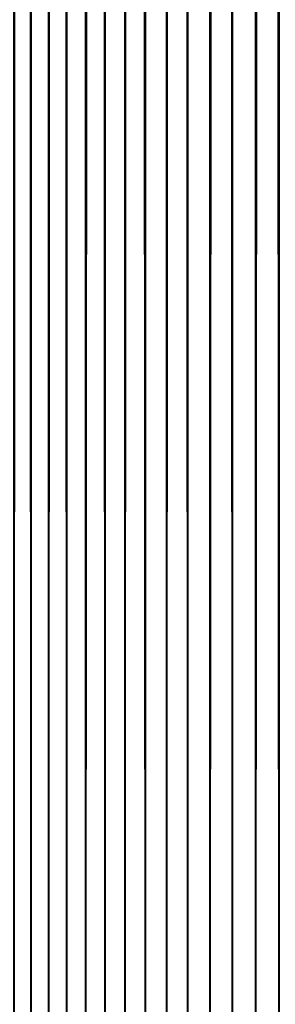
# Model space of a CAD drawing. Header units: inches. Extents: x 9 to 371, y 3 to 541.
# Tile 13 of 174: x 326.84 to 327.87, y 6.84 to 10.78. Entities that reach past the tile are written whole.
import ezdxf

# ---------------------------------------------------------------- set-up
doc = ezdxf.new("R2010")
doc.units = ezdxf.units.IN
doc.header["$MEASUREMENT"] = 0
doc.layers.add('DLX_TERR_OBJ', color=150, linetype='Continuous', true_color=0x007fff)

# ---------------------------------------------------------------- blocks, each defined once
blk = doc.blocks.new('26_0_12')
mesh = blk.add_polyface()
corners = [(320.2037353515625, 453, 140.3911590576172), (320.1903076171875, 453, 140.3197784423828), (320.1538696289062, 0, 140.1049346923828), (320.1538696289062, 0, 140.1049346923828), (320.1903076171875, 453, 140.3197784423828), (320.1538696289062, 453, 140.1049346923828), (320.1538696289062, 453, 140.1049346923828), (320.1430358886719, 453, 140.0331115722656), (320.1144104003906, 0, 139.8170928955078), (320.1144104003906, 0, 139.8170928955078), (320.1430358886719, 453, 140.0331115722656), (320.1144104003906, 453, 139.8170928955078), (320.1144104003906, 453, 139.8170928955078), (320.106201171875, 453, 139.7449188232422), (320.08544921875, 0, 139.5279998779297), (320.08544921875, 0, 139.5279998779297), (320.106201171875, 453, 139.7449188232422), (320.08544921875, 453, 139.5279998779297), (320.08544921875, 453, 139.5279998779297), (320.079833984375, 453, 139.4555816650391), (320.0669860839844, 0, 139.2380523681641), (320.0669860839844, 0, 139.2380523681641), (320.079833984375, 453, 139.4555816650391), (320.0669860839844, 453, 139.2380523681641), (320.0669860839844, 453, 139.2380523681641), (320.0640258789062, 453, 139.1654815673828), (320.05908203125, 0, 138.9476318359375), (320.05908203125, 0, 138.9476318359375), (320.0640258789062, 453, 139.1654815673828), (320.05908203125, 453, 138.9476318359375), (320.05908203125, 453, 138.9476318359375), (320.0587463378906, 453, 138.875), (320.0617065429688, 0, 138.6571044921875), (320.0617065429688, 0, 138.6571044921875), (320.0587463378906, 453, 138.875), (320.0617065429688, 453, 138.6571044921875), (320.0617065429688, 453, 138.6571044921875), (320.0640258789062, 453, 138.5845031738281), (320.0748901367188, 0, 138.3668670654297), (320.0748901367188, 0, 138.3668670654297), (320.0640258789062, 453, 138.5845031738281), (320.0748901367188, 453, 138.3668670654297), (320.0748901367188, 453, 138.3668670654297), (320.079833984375, 453, 138.2944030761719), (320.0986328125, 0, 138.0773010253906), (320.0986328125, 0, 138.0773010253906), (320.079833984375, 453, 138.2944030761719), (320.0986328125, 453, 138.0773010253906), (320.0986328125, 453, 138.0773010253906), (320.106201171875, 453, 138.0050659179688), (320.1328430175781, 0, 137.7887878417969), (320.1328430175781, 0, 137.7887878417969), (320.106201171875, 453, 138.0050659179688), (320.1328430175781, 453, 137.7887878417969), (320.1328430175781, 453, 137.7887878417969), (320.1430358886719, 453, 137.7168731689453), (320.177490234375, 0, 137.501708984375), (320.177490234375, 0, 137.501708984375), (320.1430358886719, 453, 137.7168731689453), (320.177490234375, 453, 137.501708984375), (320.177490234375, 453, 137.501708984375), (320.1903076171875, 453, 137.4302062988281), (320.2325744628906, 0, 137.2164306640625), (320.2325744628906, 0, 137.2164306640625), (320.1903076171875, 453, 137.4302062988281), (320.2325744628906, 453, 137.2164306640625), (320.2325744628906, 453, 137.2164306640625), (320.2479553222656, 453, 137.1454467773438), (320.2979431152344, 0, 136.933349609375), (320.2979431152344, 0, 136.933349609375), (320.2479553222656, 453, 137.1454467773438), (320.2979431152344, 453, 136.933349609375), (320.2979431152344, 453, 136.933349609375), (320.3158874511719, 453, 136.8629608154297), (320.3735656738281, 0, 136.65283203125), (320.3735656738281, 0, 136.65283203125), (320.3158874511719, 453, 136.8629608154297), (320.3735656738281, 453, 136.65283203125), (320.3735656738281, 453, 136.65283203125), (320.3940734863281, 453, 136.5831451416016), (320.4593200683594, 0, 136.375244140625), (320.4593200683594, 0, 136.375244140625), (320.3940734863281, 453, 136.5831451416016), (320.4593200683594, 453, 136.375244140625), (320.4593200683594, 453, 136.375244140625), (320.4823303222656, 453, 136.3063507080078), (320.5551147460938, 0, 136.1009521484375), (320.5551147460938, 0, 136.1009521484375), (320.4823303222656, 453, 136.3063507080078), (320.5551147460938, 453, 136.1009521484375), (320.5551147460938, 453, 136.1009521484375), (320.5805969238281, 453, 136.0329284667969), (320.6607971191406, 0, 135.8303070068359), (320.6607971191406, 0, 135.8303070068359), (320.5805969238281, 453, 136.0329284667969), (320.6607971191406, 453, 135.8303070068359), (320.6607971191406, 453, 135.8303070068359), (320.688720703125, 453, 135.7632598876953), (320.7762145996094, 0, 135.5636901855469), (320.7762145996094, 0, 135.5636901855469), (320.688720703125, 453, 135.7632598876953), (320.7762145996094, 453, 135.5636901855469), (320.7762145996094, 453, 135.5636901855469), (320.8065795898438, 453, 135.4977111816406), (320.9012451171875, 0, 135.3014373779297), (320.9012451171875, 0, 135.3014373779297), (320.8065795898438, 453, 135.4977111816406), (320.9012451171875, 453, 135.3014373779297), (320.9012451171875, 453, 135.3014373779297), (320.9339904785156, 453, 135.2366027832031), (321.0357360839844, 0, 135.0438995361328), (321.0357360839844, 0, 135.0438995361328), (320.9339904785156, 453, 135.2366027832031), (321.0357360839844, 453, 135.0438995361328), (321.0357360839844, 453, 135.0438995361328), (321.07080078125, 453, 134.9802856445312), (321.1794738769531, 0, 134.7914123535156), (321.1794738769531, 0, 134.7914123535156), (321.07080078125, 453, 134.9802856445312), (321.1794738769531, 453, 134.7914123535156), (321.1794738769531, 453, 134.7914123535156), (321.2168273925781, 453, 134.7291259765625), (321.3323059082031, 0, 134.5443115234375), (321.3323059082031, 0, 134.5443115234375), (321.2168273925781, 453, 134.7291259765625), (321.3323059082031, 453, 134.5443115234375), (321.3323059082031, 453, 134.5443115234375), (321.3718872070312, 453, 134.4834136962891), (321.4939880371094, 0, 134.3029174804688)]
mesh.append_faces([[corners[k] for k in face] for face in [(0, 1, 2), (3, 4, 5), (6, 7, 8), (9, 10, 11), (12, 13, 14), (15, 16, 17), (18, 19, 20), (21, 22, 23), (24, 25, 26), (27, 28, 29), (30, 31, 32), (33, 34, 35), (36, 37, 38), (39, 40, 41), (42, 43, 44), (45, 46, 47), (48, 49, 50), (51, 52, 53), (54, 55, 56), (57, 58, 59), (60, 61, 62), (63, 64, 65), (66, 67, 68), (69, 70, 71), (72, 73, 74), (75, 76, 77), (78, 79, 80), (81, 82, 83), (84, 85, 86), (87, 88, 89), (90, 91, 92), (93, 94, 95), (96, 97, 98), (99, 100, 101), (102, 103, 104), (105, 106, 107), (108, 109, 110), (111, 112, 113), (114, 115, 116), (117, 118, 119), (120, 121, 122), (123, 124, 125), (126, 127, 128)]])
mesh = blk.add_polyface()
corners = [(320.1538696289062, 0, 140.1049346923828), (320.1538696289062, 453, 140.1049346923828), (320.1144104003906, 0, 139.8170928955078), (320.1144104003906, 0, 139.8170928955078), (320.1144104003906, 453, 139.8170928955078), (320.08544921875, 0, 139.5279998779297), (320.08544921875, 0, 139.5279998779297), (320.08544921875, 453, 139.5279998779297), (320.0669860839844, 0, 139.2380523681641), (320.0669860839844, 0, 139.2380523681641), (320.0669860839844, 453, 139.2380523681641), (320.05908203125, 0, 138.9476318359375), (320.05908203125, 0, 138.9476318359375), (320.05908203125, 453, 138.9476318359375), (320.0617065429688, 0, 138.6571044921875), (320.0617065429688, 0, 138.6571044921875), (320.0617065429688, 453, 138.6571044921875), (320.0748901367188, 0, 138.3668670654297), (320.0748901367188, 0, 138.3668670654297), (320.0748901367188, 453, 138.3668670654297), (320.0986328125, 0, 138.0773010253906), (320.0986328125, 0, 138.0773010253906), (320.0986328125, 453, 138.0773010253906), (320.1328430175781, 0, 137.7887878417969), (320.1328430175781, 0, 137.7887878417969), (320.1328430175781, 453, 137.7887878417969), (320.177490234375, 0, 137.501708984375), (320.177490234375, 0, 137.501708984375), (320.177490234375, 453, 137.501708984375), (320.2325744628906, 0, 137.2164306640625), (320.2325744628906, 0, 137.2164306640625), (320.2325744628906, 453, 137.2164306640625), (320.2979431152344, 0, 136.933349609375), (320.2979431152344, 0, 136.933349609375), (320.2979431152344, 453, 136.933349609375), (320.3735656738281, 0, 136.65283203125), (320.3735656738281, 0, 136.65283203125), (320.3735656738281, 453, 136.65283203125), (320.4593200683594, 0, 136.375244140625), (320.4593200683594, 0, 136.375244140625), (320.4593200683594, 453, 136.375244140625), (320.5551147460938, 0, 136.1009521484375), (320.5551147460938, 0, 136.1009521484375), (320.5551147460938, 453, 136.1009521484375), (320.6607971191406, 0, 135.8303070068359), (320.6607971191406, 0, 135.8303070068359), (320.6607971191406, 453, 135.8303070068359), (320.7762145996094, 0, 135.5636901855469), (320.7762145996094, 0, 135.5636901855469), (320.7762145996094, 453, 135.5636901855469), (320.9012451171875, 0, 135.3014373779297), (320.9012451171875, 0, 135.3014373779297), (320.9012451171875, 453, 135.3014373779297), (321.0357360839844, 0, 135.0438995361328), (321.0357360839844, 0, 135.0438995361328), (321.0357360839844, 453, 135.0438995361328), (321.1794738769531, 0, 134.7914123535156), (321.1794738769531, 0, 134.7914123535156), (321.1794738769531, 453, 134.7914123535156), (321.3323059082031, 0, 134.5443115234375), (321.3323059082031, 0, 134.5443115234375), (321.3323059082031, 453, 134.5443115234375), (321.4939880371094, 0, 134.3029174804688), (321.4939880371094, 0, 134.3029174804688), (321.4939880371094, 453, 134.3029174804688), (321.6643371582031, 0, 134.0675659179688), (321.6643371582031, 0, 134.0675659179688), (321.6643371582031, 453, 134.0675659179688), (321.8431091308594, 0, 133.8385467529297), (321.8431091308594, 0, 133.8385467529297), (321.8431091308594, 453, 133.8385467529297), (322.0300903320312, 0, 133.6161804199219), (322.0300903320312, 0, 133.6161804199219), (322.0300903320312, 453, 133.6161804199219), (322.2250061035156, 0, 133.4007415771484), (322.2250061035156, 0, 133.4007415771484), (322.2250061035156, 453, 133.4007415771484), (322.4276428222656, 0, 133.1925201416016), (322.4276428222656, 0, 133.1925201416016), (322.4276428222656, 453, 133.1925201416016), (322.6376953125, 0, 132.9917907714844), (322.6376953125, 0, 132.9917907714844), (322.6376953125, 453, 132.9917907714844), (322.8548889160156, 0, 132.798828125), (322.8548889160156, 0, 132.798828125), (322.8548889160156, 453, 132.798828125), (323.0789489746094, 0, 132.6138763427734), (323.0789489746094, 0, 132.6138763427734), (323.0789489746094, 453, 132.6138763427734), (323.3095703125, 0, 132.4371795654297), (323.3095703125, 0, 132.4371795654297), (323.3095703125, 453, 132.4371795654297), (323.5464782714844, 0, 132.2689819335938), (323.5464782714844, 0, 132.2689819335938), (323.5464782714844, 453, 132.2689819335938), (323.789306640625, 0, 132.1094970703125), (323.789306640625, 0, 132.1094970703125), (323.789306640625, 453, 132.1094970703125), (324.0378112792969, 0, 131.9589233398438), (324.0378112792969, 0, 131.9589233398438), (324.0378112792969, 453, 131.9589233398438), (324.2915649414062, 0, 131.8174896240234), (324.2915649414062, 0, 131.8174896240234), (324.2915649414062, 453, 131.8174896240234), (324.5503234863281, 0, 131.6853485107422), (324.5503234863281, 0, 131.6853485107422), (324.5503234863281, 453, 131.6853485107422), (324.813720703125, 0, 131.5626983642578), (324.813720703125, 0, 131.5626983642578), (324.813720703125, 453, 131.5626983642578), (325.0813598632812, 0, 131.4496917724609), (325.0813598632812, 0, 131.4496917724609), (325.0813598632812, 453, 131.4496917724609), (325.3529357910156, 0, 131.3464660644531), (325.3529357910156, 0, 131.3464660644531), (325.3529357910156, 453, 131.3464660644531), (325.6281127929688, 0, 131.2531890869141), (325.6281127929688, 0, 131.2531890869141), (325.6281127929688, 453, 131.2531890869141), (325.9064636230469, 0, 131.1699523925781), (325.9064636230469, 0, 131.1699523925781), (325.9064636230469, 453, 131.1699523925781), (326.1876525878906, 0, 131.0968780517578), (326.1876525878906, 0, 131.0968780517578), (326.1876525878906, 453, 131.0968780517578), (326.4713134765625, 0, 131.0340728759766), (326.4713134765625, 0, 131.0340728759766), (326.4713134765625, 453, 131.0340728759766), (326.757080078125, 0, 130.9815979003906)]
mesh.append_faces([[corners[k] for k in face] for face in [(0, 1, 2), (3, 4, 5), (6, 7, 8), (9, 10, 11), (12, 13, 14), (15, 16, 17), (18, 19, 20), (21, 22, 23), (24, 25, 26), (27, 28, 29), (30, 31, 32), (33, 34, 35), (36, 37, 38), (39, 40, 41), (42, 43, 44), (45, 46, 47), (48, 49, 50), (51, 52, 53), (54, 55, 56), (57, 58, 59), (60, 61, 62), (63, 64, 65), (66, 67, 68), (69, 70, 71), (72, 73, 74), (75, 76, 77), (78, 79, 80), (81, 82, 83), (84, 85, 86), (87, 88, 89), (90, 91, 92), (93, 94, 95), (96, 97, 98), (99, 100, 101), (102, 103, 104), (105, 106, 107), (108, 109, 110), (111, 112, 113), (114, 115, 116), (117, 118, 119), (120, 121, 122), (123, 124, 125), (126, 127, 128)]])
mesh = blk.add_polyface()
corners = [(335.7439270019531, 87.47906494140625, 136.65283203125), (335.6582336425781, 100.9546051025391, 136.3754119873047), (335.6586303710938, 100.9092330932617, 136.3766479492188), (335.6582336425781, 100.9546051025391, 136.3754119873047), (335.6580810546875, 87.33012390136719, 136.375), (335.6581726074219, 101.0351638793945, 136.375244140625), (327.7682495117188, 0, 146.8697204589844), (328.0587463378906, 0, 146.875), (328.0587463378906, 453, 146.875), (327.7682495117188, 0, 146.8697204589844), (327.7682495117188, 453, 146.8697204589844), (327.4781494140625, 0, 146.8538970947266), (327.4781494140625, 0, 146.8538970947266), (327.4781494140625, 453, 146.8538970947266), (327.1888122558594, 0, 146.8275604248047), (327.1888122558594, 0, 146.8275604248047), (327.1888122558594, 453, 146.8275604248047), (326.900634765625, 0, 146.7907257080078), (326.900634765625, 0, 146.7907257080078), (326.900634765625, 453, 146.7907257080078), (326.6139526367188, 0, 146.7434539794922), (326.6139526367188, 0, 146.7434539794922), (326.6139526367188, 453, 146.7434539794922), (326.3291931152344, 0, 146.685791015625), (326.3291931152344, 0, 146.685791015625), (326.3291931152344, 453, 146.685791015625), (326.0467224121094, 0, 146.6178436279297), (326.0467224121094, 0, 146.6178436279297), (326.0467224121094, 453, 146.6178436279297), (325.7669067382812, 0, 146.5396728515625), (325.7669067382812, 0, 146.5396728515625), (325.7669067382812, 453, 146.5396728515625), (325.4901123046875, 0, 146.4514007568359), (325.4901123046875, 0, 146.4514007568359), (325.4901123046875, 453, 146.4514007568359), (325.2166748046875, 0, 146.3531341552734), (325.2166748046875, 0, 146.3531341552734), (325.2166748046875, 453, 146.3531341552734), (324.947021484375, 0, 146.2450103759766), (324.947021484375, 0, 146.2450103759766), (324.947021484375, 453, 146.2450103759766), (324.6814575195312, 0, 146.1271667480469), (324.6814575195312, 0, 146.1271667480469), (324.6814575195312, 453, 146.1271667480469), (324.4203491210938, 0, 145.9997406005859), (324.4203491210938, 0, 145.9997406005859), (324.4203491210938, 453, 145.9997406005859), (324.1640625, 0, 145.8629302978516), (324.1640625, 0, 145.8629302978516), (324.1640625, 453, 145.8629302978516), (323.9128723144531, 0, 145.7169036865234), (323.9128723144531, 0, 145.7169036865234), (323.9128723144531, 453, 145.7169036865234), (323.6671752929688, 0, 145.5618438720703), (323.6671752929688, 0, 145.5618438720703), (323.6671752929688, 453, 145.5618438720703), (323.4272766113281, 0, 145.3979797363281), (323.4272766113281, 0, 145.3979797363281), (323.4272766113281, 453, 145.3979797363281), (323.1934509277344, 0, 145.2255096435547), (323.1934509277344, 0, 145.2255096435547), (323.1934509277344, 453, 145.2255096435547), (322.966064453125, 0, 145.0446472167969), (322.966064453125, 0, 145.0446472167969), (322.966064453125, 453, 145.0446472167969), (322.7454223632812, 0, 144.8556671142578), (322.7454223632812, 0, 144.8556671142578), (322.7454223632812, 453, 144.8556671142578), (322.53173828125, 0, 144.6587829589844), (322.53173828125, 0, 144.6587829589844), (322.53173828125, 453, 144.6587829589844), (322.3253784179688, 0, 144.4542846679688), (322.3253784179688, 0, 144.4542846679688), (322.3253784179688, 453, 144.4542846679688), (322.1265563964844, 0, 144.2424163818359), (322.1265563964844, 0, 144.2424163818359), (322.1265563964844, 453, 144.2424163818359), (321.9355773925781, 0, 144.0234680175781), (321.9355773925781, 0, 144.0234680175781), (321.9355773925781, 453, 144.0234680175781), (321.752685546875, 0, 143.7977447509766), (321.752685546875, 0, 143.7977447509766), (321.752685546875, 453, 143.7977447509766), (321.5780944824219, 0, 143.5655212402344), (321.5780944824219, 0, 143.5655212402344), (321.5780944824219, 453, 143.5655212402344), (321.4120483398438, 0, 143.3271026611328), (321.4120483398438, 0, 143.3271026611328), (321.4120483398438, 453, 143.3271026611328), (321.2547607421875, 0, 143.0828094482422), (321.2547607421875, 0, 143.0828094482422), (321.2547607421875, 453, 143.0828094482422), (321.1064453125, 0, 142.8329772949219), (321.1064453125, 0, 142.8329772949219), (321.1064453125, 453, 142.8329772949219), (320.9673156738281, 0, 142.5779266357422), (320.9673156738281, 0, 142.5779266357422), (320.9673156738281, 453, 142.5779266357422), (320.8375549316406, 0, 142.3179931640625), (320.8375549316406, 0, 142.3179931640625), (320.8375549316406, 453, 142.3179931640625), (320.71728515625, 0, 142.0535125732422), (320.71728515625, 0, 142.0535125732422), (320.71728515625, 453, 142.0535125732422), (320.6067199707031, 0, 141.7848358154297), (320.6067199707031, 0, 141.7848358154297), (320.6067199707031, 453, 141.7848358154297), (320.5059814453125, 0, 141.5123291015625), (320.5059814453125, 0, 141.5123291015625), (320.5059814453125, 453, 141.5123291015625), (320.4151916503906, 0, 141.2363433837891), (320.4151916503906, 0, 141.2363433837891), (320.4151916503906, 453, 141.2363433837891), (320.33447265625, 0, 140.9572296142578), (320.33447265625, 0, 140.9572296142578), (320.33447265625, 453, 140.9572296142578), (320.2639770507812, 0, 140.6753845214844), (320.2639770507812, 0, 140.6753845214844), (320.2639770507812, 453, 140.6753845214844), (320.2037353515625, 0, 140.3911590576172), (320.2037353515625, 0, 140.3911590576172), (320.2037353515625, 453, 140.3911590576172), (320.1538696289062, 0, 140.1049346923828), (333.5130920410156, 87.33012390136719, 141.375), (333.5130920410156, 101, 141.375), (333.5133056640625, 100.9545288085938, 141.3745727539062)]
mesh.append_faces([[corners[k] for k in face] for face in [(0, 1, 2), (3, 4, 5), (6, 7, 8), (9, 10, 11), (12, 13, 14), (15, 16, 17), (18, 19, 20), (21, 22, 23), (24, 25, 26), (27, 28, 29), (30, 31, 32), (33, 34, 35), (36, 37, 38), (39, 40, 41), (42, 43, 44), (45, 46, 47), (48, 49, 50), (51, 52, 53), (54, 55, 56), (57, 58, 59), (60, 61, 62), (63, 64, 65), (66, 67, 68), (69, 70, 71), (72, 73, 74), (75, 76, 77), (78, 79, 80), (81, 82, 83), (84, 85, 86), (87, 88, 89), (90, 91, 92), (93, 94, 95), (96, 97, 98), (99, 100, 101), (102, 103, 104), (105, 106, 107), (108, 109, 110), (111, 112, 113), (114, 115, 116), (117, 118, 119), (120, 121, 122), (123, 124, 125)]])
mesh = blk.add_polyface()
corners = [(323.4272766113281, 0, 145.3979797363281), (323.6066284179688, 453, 145.5216979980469), (323.4272766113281, 453, 145.3979797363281), (323.4272766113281, 453, 145.3979797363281), (323.3682250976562, 453, 145.3556518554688), (323.1934509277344, 0, 145.2255096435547), (323.1934509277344, 0, 145.2255096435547), (323.3682250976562, 453, 145.3556518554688), (323.1934509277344, 453, 145.2255096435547), (323.1934509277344, 453, 145.2255096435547), (323.1360168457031, 453, 145.1810607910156), (322.966064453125, 0, 145.0446472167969), (322.966064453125, 0, 145.0446472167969), (323.1360168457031, 453, 145.1810607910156), (322.966064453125, 453, 145.0446472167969), (322.966064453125, 453, 145.0446472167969), (322.9102783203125, 453, 144.9981536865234), (322.7454223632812, 0, 144.8556671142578), (322.7454223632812, 0, 144.8556671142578), (322.9102783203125, 453, 144.9981536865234), (322.7454223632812, 453, 144.8556671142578), (322.7454223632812, 453, 144.8556671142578), (322.6913146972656, 453, 144.8071746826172), (322.53173828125, 0, 144.6587829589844), (322.53173828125, 0, 144.6587829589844), (322.6913146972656, 453, 144.8071746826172), (322.53173828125, 453, 144.6587829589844), (322.53173828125, 453, 144.6587829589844), (322.4794616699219, 453, 144.6083679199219), (322.3253784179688, 0, 144.4542846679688), (322.3253784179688, 0, 144.4542846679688), (322.4794616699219, 453, 144.6083679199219), (322.3253784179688, 453, 144.4542846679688), (322.3253784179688, 453, 144.4542846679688), (322.2749633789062, 453, 144.4019927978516), (322.1265563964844, 0, 144.2424163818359), (322.1265563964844, 0, 144.2424163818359), (322.2749633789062, 453, 144.4019927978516), (322.1265563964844, 453, 144.2424163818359), (322.1265563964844, 453, 144.2424163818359), (322.0780944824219, 453, 144.1883392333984), (321.9355773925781, 0, 144.0234680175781), (321.9355773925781, 0, 144.0234680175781), (322.0780944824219, 453, 144.1883392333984), (321.9355773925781, 453, 144.0234680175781), (321.9355773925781, 453, 144.0234680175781), (321.8890991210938, 453, 143.9676666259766), (321.752685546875, 0, 143.7977447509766), (321.752685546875, 0, 143.7977447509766), (321.8890991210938, 453, 143.9676666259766), (321.752685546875, 453, 143.7977447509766), (321.752685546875, 453, 143.7977447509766), (321.708251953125, 453, 143.7402801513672), (321.5780944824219, 0, 143.5655212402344), (321.5780944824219, 0, 143.5655212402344), (321.708251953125, 453, 143.7402801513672), (321.5780944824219, 453, 143.5655212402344), (321.5780944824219, 453, 143.5655212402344), (321.5357666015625, 453, 143.5064849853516), (321.4120483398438, 0, 143.3271026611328), (321.4120483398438, 0, 143.3271026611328), (321.5357666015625, 453, 143.5064849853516), (321.4120483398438, 453, 143.3271026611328), (321.4120483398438, 453, 143.3271026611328), (321.3718872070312, 453, 143.2665710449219), (321.2547607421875, 0, 143.0828094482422), (321.2547607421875, 0, 143.0828094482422), (321.3718872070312, 453, 143.2665710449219), (321.2547607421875, 453, 143.0828094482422), (321.2547607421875, 453, 143.0828094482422), (321.2168273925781, 453, 143.0208587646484), (321.1064453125, 0, 142.8329772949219), (321.1064453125, 0, 142.8329772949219), (321.2168273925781, 453, 143.0208587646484), (321.1064453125, 453, 142.8329772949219), (321.1064453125, 453, 142.8329772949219), (321.07080078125, 453, 142.7696990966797), (320.9673156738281, 0, 142.5779266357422), (320.9673156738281, 0, 142.5779266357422), (321.07080078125, 453, 142.7696990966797), (320.9673156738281, 453, 142.5779266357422), (320.9673156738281, 453, 142.5779266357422), (320.9339904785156, 453, 142.5133819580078), (320.8375549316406, 0, 142.3179931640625), (320.8375549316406, 0, 142.3179931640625), (320.9339904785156, 453, 142.5133819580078), (320.8375549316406, 453, 142.3179931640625), (320.8375549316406, 453, 142.3179931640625), (320.8065795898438, 453, 142.2522735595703), (320.71728515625, 0, 142.0535125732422), (320.71728515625, 0, 142.0535125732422), (320.8065795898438, 453, 142.2522735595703), (320.71728515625, 453, 142.0535125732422), (320.71728515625, 453, 142.0535125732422), (320.688720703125, 453, 141.9867248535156), (320.6067199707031, 0, 141.7848358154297), (320.6067199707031, 0, 141.7848358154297), (320.688720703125, 453, 141.9867248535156), (320.6067199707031, 453, 141.7848358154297), (320.6067199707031, 453, 141.7848358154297), (320.5805969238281, 453, 141.7170562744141), (320.5059814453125, 0, 141.5123291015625), (320.5059814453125, 0, 141.5123291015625), (320.5805969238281, 453, 141.7170562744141), (320.5059814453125, 453, 141.5123291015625), (320.5059814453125, 453, 141.5123291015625), (320.4823303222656, 453, 141.4436492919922), (320.4151916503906, 0, 141.2363433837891), (320.4151916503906, 0, 141.2363433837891), (320.4823303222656, 453, 141.4436492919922), (320.4151916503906, 453, 141.2363433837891), (320.4151916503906, 453, 141.2363433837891), (320.3940734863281, 453, 141.1668395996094), (320.33447265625, 0, 140.9572296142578), (320.33447265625, 0, 140.9572296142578), (320.3940734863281, 453, 141.1668395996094), (320.33447265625, 453, 140.9572296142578), (320.33447265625, 453, 140.9572296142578), (320.3158874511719, 453, 140.8870239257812), (320.2639770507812, 0, 140.6753845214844), (320.2639770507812, 0, 140.6753845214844), (320.3158874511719, 453, 140.8870239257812), (320.2639770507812, 453, 140.6753845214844), (320.2639770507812, 453, 140.6753845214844), (320.2479553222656, 453, 140.6045379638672), (320.2037353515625, 0, 140.3911590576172), (320.2037353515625, 0, 140.3911590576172), (320.2479553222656, 453, 140.6045379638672), (320.2037353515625, 453, 140.3911590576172)]
mesh.append_faces([[corners[k] for k in face] for face in [(0, 1, 2), (3, 4, 5), (6, 7, 8), (9, 10, 11), (12, 13, 14), (15, 16, 17), (18, 19, 20), (21, 22, 23), (24, 25, 26), (27, 28, 29), (30, 31, 32), (33, 34, 35), (36, 37, 38), (39, 40, 41), (42, 43, 44), (45, 46, 47), (48, 49, 50), (51, 52, 53), (54, 55, 56), (57, 58, 59), (60, 61, 62), (63, 64, 65), (66, 67, 68), (69, 70, 71), (72, 73, 74), (75, 76, 77), (78, 79, 80), (81, 82, 83), (84, 85, 86), (87, 88, 89), (90, 91, 92), (93, 94, 95), (96, 97, 98), (99, 100, 101), (102, 103, 104), (105, 106, 107), (108, 109, 110), (111, 112, 113), (114, 115, 116), (117, 118, 119), (120, 121, 122), (123, 124, 125), (126, 127, 128)]])
mesh = blk.add_polyface()
corners = [(321.4939880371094, 0, 134.3029174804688), (321.3718872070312, 453, 134.4834136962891), (321.4939880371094, 453, 134.3029174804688), (321.4939880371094, 453, 134.3029174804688), (321.5357666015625, 453, 134.2434997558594), (321.6643371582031, 0, 134.0675659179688), (321.6643371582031, 0, 134.0675659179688), (321.5357666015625, 453, 134.2434997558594), (321.6643371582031, 453, 134.0675659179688), (321.6643371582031, 453, 134.0675659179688), (321.708251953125, 453, 134.0097045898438), (321.8431091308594, 0, 133.8385467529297), (321.8431091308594, 0, 133.8385467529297), (321.708251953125, 453, 134.0097045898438), (321.8431091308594, 453, 133.8385467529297), (321.8431091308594, 453, 133.8385467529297), (321.8890991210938, 453, 133.7823181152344), (322.0300903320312, 0, 133.6161804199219), (322.0300903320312, 0, 133.6161804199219), (321.8890991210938, 453, 133.7823181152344), (322.0300903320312, 453, 133.6161804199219), (322.0300903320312, 453, 133.6161804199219), (322.0780944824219, 453, 133.5616455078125), (322.2250061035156, 0, 133.4007415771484), (322.2250061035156, 0, 133.4007415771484), (322.0780944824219, 453, 133.5616455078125), (322.2250061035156, 453, 133.4007415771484), (322.2250061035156, 453, 133.4007415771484), (322.2749633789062, 453, 133.3479919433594), (322.4276428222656, 0, 133.1925201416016), (322.4276428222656, 0, 133.1925201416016), (322.2749633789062, 453, 133.3479919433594), (322.4276428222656, 453, 133.1925201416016), (322.4276428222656, 453, 133.1925201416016), (322.4794616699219, 453, 133.1416168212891), (322.6376953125, 0, 132.9917907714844), (322.6376953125, 0, 132.9917907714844), (322.4794616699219, 453, 133.1416168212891), (322.6376953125, 453, 132.9917907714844), (322.6376953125, 453, 132.9917907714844), (322.6913146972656, 453, 132.9428100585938), (322.8548889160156, 0, 132.798828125), (322.8548889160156, 0, 132.798828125), (322.6913146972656, 453, 132.9428100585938), (322.8548889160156, 453, 132.798828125), (322.8548889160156, 453, 132.798828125), (322.9102783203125, 453, 132.7518310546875), (323.0789489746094, 0, 132.6138763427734), (323.0789489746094, 0, 132.6138763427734), (322.9102783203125, 453, 132.7518310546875), (323.0789489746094, 453, 132.6138763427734), (323.0789489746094, 453, 132.6138763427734), (323.1360168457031, 453, 132.5689239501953), (323.3095703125, 0, 132.4371795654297), (323.3095703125, 0, 132.4371795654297), (323.1360168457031, 453, 132.5689239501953), (323.3095703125, 453, 132.4371795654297), (323.3095703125, 453, 132.4371795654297), (323.3682250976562, 453, 132.3943328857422), (323.5464782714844, 0, 132.2689819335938), (323.5464782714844, 0, 132.2689819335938), (323.3682250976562, 453, 132.3943328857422), (323.5464782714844, 453, 132.2689819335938), (323.5464782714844, 453, 132.2689819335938), (323.6066284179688, 453, 132.2282867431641), (323.789306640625, 0, 132.1094970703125), (323.789306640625, 0, 132.1094970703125), (323.6066284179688, 453, 132.2282867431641), (323.789306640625, 453, 132.1094970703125), (323.789306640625, 453, 132.1094970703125), (323.8509216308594, 453, 132.0710144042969), (324.0378112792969, 0, 131.9589233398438), (324.0378112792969, 0, 131.9589233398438), (323.8509216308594, 453, 132.0710144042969), (324.0378112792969, 453, 131.9589233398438), (324.0378112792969, 453, 131.9589233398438), (324.1007690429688, 453, 131.9226989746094), (324.2915649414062, 0, 131.8174896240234), (324.2915649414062, 0, 131.8174896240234), (324.1007690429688, 453, 131.9226989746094), (324.2915649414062, 453, 131.8174896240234), (324.2915649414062, 453, 131.8174896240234), (324.3558044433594, 453, 131.7835693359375), (324.5503234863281, 0, 131.6853485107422), (324.5503234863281, 0, 131.6853485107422), (324.3558044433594, 453, 131.7835693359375), (324.5503234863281, 453, 131.6853485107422), (324.5503234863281, 453, 131.6853485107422), (324.6157531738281, 453, 131.6537933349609), (324.813720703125, 0, 131.5626983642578), (324.813720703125, 0, 131.5626983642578), (324.6157531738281, 453, 131.6537933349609), (324.813720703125, 453, 131.5626983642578), (324.813720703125, 453, 131.5626983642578), (324.8802185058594, 453, 131.5335388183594), (325.0813598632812, 0, 131.4496917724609), (325.0813598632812, 0, 131.4496917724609), (324.8802185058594, 453, 131.5335388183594), (325.0813598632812, 453, 131.4496917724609), (325.0813598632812, 453, 131.4496917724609), (325.1488952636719, 453, 131.4229583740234), (325.3529357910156, 0, 131.3464660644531), (325.3529357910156, 0, 131.3464660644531), (325.1488952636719, 453, 131.4229583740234), (325.3529357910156, 453, 131.3464660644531), (325.3529357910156, 453, 131.3464660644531), (325.4214172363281, 453, 131.3222198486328), (325.6281127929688, 0, 131.2531890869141), (325.6281127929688, 0, 131.2531890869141), (325.4214172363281, 453, 131.3222198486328), (325.6281127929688, 453, 131.2531890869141), (325.6281127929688, 453, 131.2531890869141), (325.6973876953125, 453, 131.2314300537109), (325.9064636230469, 0, 131.1699523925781), (325.9064636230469, 0, 131.1699523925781), (325.6973876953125, 453, 131.2314300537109), (325.9064636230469, 453, 131.1699523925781), (325.9064636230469, 453, 131.1699523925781), (325.9765014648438, 453, 131.1507263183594), (326.1876525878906, 0, 131.0968780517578), (326.1876525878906, 0, 131.0968780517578), (325.9765014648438, 453, 131.1507263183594), (326.1876525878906, 453, 131.0968780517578), (326.1876525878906, 453, 131.0968780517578), (326.2583618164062, 453, 131.0802154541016), (326.4713134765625, 0, 131.0340728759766), (326.4713134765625, 0, 131.0340728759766), (326.2583618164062, 453, 131.0802154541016), (326.4713134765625, 453, 131.0340728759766)]
mesh.append_faces([[corners[k] for k in face] for face in [(0, 1, 2), (3, 4, 5), (6, 7, 8), (9, 10, 11), (12, 13, 14), (15, 16, 17), (18, 19, 20), (21, 22, 23), (24, 25, 26), (27, 28, 29), (30, 31, 32), (33, 34, 35), (36, 37, 38), (39, 40, 41), (42, 43, 44), (45, 46, 47), (48, 49, 50), (51, 52, 53), (54, 55, 56), (57, 58, 59), (60, 61, 62), (63, 64, 65), (66, 67, 68), (69, 70, 71), (72, 73, 74), (75, 76, 77), (78, 79, 80), (81, 82, 83), (84, 85, 86), (87, 88, 89), (90, 91, 92), (93, 94, 95), (96, 97, 98), (99, 100, 101), (102, 103, 104), (105, 106, 107), (108, 109, 110), (111, 112, 113), (114, 115, 116), (117, 118, 119), (120, 121, 122), (123, 124, 125), (126, 127, 128)]])
blk = doc.blocks.new('26_0_14')
mesh = blk.add_polyface()
corners = [(320.0986328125, 453, 138.0773010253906), (320.079833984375, 453, 138.2944030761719), (320.0562438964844, 454.3213500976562, 138.2944030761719), (320.0562438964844, 454.3213500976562, 138.2944030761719), (320.079833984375, 453, 138.2944030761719), (320.0748901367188, 453, 138.3668670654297), (320.0404357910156, 454.3208312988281, 138.5845031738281), (320.0748901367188, 453, 138.3668670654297), (320.0640258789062, 453, 138.5845031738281), (320.0404357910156, 454.3208312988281, 138.5845031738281), (320.0640258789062, 453, 138.5845031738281), (320.0617065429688, 453, 138.6571044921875), (320.0351867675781, 454.3206176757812, 138.875), (320.0617065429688, 453, 138.6571044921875), (320.0587463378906, 453, 138.875), (327.4781494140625, 0, 146.8538970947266), (327.4063110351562, 0, 144.8394165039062), (327.623291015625, 0, 144.8591766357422), (327.4781494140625, 0, 146.8538970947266), (327.623291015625, 0, 144.8591766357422), (327.7682495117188, 0, 146.8697204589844), (327.7682495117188, 0, 146.8697204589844), (327.623291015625, 0, 144.8591766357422), (327.8408813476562, 0, 144.8710327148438), (327.7682495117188, 0, 146.8697204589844), (327.8408813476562, 0, 144.8710327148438), (328.0587463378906, 0, 146.875), (328.0587463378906, 0, 146.875), (327.8408813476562, 0, 144.8710327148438), (328.0587463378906, 0, 144.875), (322.0589904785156, 453, 138.9294738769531), (322.0587463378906, 453, 138.875), (322.0339050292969, 454.3919982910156, 138.875), (322.06494140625, 453, 139.1472930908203), (322.0627136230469, 453, 139.0928649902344), (322.037841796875, 454.3921203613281, 139.0928649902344), (322.0787658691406, 453, 139.36474609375), (322.0745849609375, 453, 139.3104400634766), (322.0497131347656, 454.3925476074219, 139.3104400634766), (322.1004943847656, 453, 139.5815734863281), (322.0943298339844, 453, 139.5274353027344), (322.0694580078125, 454.3932800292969, 139.5274353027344), (322.1300964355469, 453, 139.7974548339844), (322.1219482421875, 453, 139.7435913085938), (322.0970764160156, 454.3942565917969, 139.7435913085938), (322.16748046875, 453, 140.0121154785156), (322.1574096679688, 453, 139.9585876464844), (322.1325073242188, 454.3955383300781, 139.9585876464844), (322.2126770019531, 453, 140.2252960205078), (322.2006530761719, 453, 140.1721496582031), (322.1757202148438, 454.3970642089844, 140.1721496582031), (322.2655639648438, 453, 140.4366760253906), (322.2516174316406, 453, 140.3840179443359), (322.2266235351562, 454.3988647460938, 140.3840179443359), (322.3260803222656, 453, 140.64599609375), (322.3102416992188, 453, 140.5938720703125), (322.2852172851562, 454.4010009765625, 140.5938720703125), (322.0587463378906, 453, 138.875), (322.0609741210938, 453, 138.7115783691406), (322.037841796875, 454.3921203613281, 138.6571197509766), (322.037841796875, 454.3921203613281, 138.6571197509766), (322.0609741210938, 453, 138.7115783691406), (322.0627136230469, 453, 138.6571197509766), (322.0627136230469, 453, 138.6571197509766), (322.0708618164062, 453, 138.493896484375), (322.0497131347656, 454.3925476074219, 138.4395446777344), (322.0497131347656, 454.3925476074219, 138.4395446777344), (322.0708618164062, 453, 138.493896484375), (322.0745849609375, 453, 138.4395446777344), (322.0745849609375, 453, 138.4395446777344), (322.0886535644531, 453, 138.2767181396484), (322.0694580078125, 454.3932800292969, 138.2225494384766), (322.0694580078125, 454.3932800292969, 138.2225494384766), (322.0886535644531, 453, 138.2767181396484), (322.0943298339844, 453, 138.2225494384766), (322.0943298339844, 453, 138.2225494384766), (322.1143188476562, 453, 138.0603332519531), (322.0970764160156, 454.3942565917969, 138.0063934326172), (322.0970764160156, 454.3942565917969, 138.0063934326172), (322.1143188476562, 453, 138.0603332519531), (322.1219482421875, 453, 138.0063934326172), (322.1219482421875, 453, 138.0063934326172), (322.1478271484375, 453, 137.8450317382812), (322.1325073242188, 454.3955383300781, 137.7913970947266), (322.1325073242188, 454.3955383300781, 137.7913970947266), (322.1478271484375, 453, 137.8450317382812), (322.1574096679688, 453, 137.7913970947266), (322.1574096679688, 453, 137.7913970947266), (322.1891174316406, 453, 137.6310729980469), (322.1757202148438, 454.3970642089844, 137.5778350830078), (322.1757202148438, 454.3970642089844, 137.5778350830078), (322.1891174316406, 453, 137.6310729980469), (322.2006530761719, 453, 137.5778350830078), (322.2006530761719, 453, 137.5778350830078), (322.2381591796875, 453, 137.4187622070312), (322.2266235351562, 454.3988647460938, 137.365966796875), (322.2266235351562, 454.3988647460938, 137.365966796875), (322.2381591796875, 453, 137.4187622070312), (322.2516174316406, 453, 137.365966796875), (322.2516174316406, 453, 137.365966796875), (322.2948608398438, 453, 137.2083740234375), (322.2852172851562, 454.4010009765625, 137.1561126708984), (322.2852172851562, 454.4010009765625, 137.1561126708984), (322.2948608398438, 453, 137.2083740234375), (322.3102416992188, 453, 137.1561126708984), (322.2266235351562, 454.3988647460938, 140.3840179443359), (322.3102416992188, 453, 140.5938720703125), (322.2655639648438, 453, 140.4366760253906), (322.1757202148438, 454.3970642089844, 140.1721496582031), (322.2516174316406, 453, 140.3840179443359), (322.2126770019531, 453, 140.2252960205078), (322.1325073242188, 454.3955383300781, 139.9585876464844), (322.2006530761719, 453, 140.1721496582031), (322.16748046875, 453, 140.0121154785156), (322.0970764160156, 454.3942565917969, 139.7435913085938), (322.1574096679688, 453, 139.9585876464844), (322.1300964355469, 453, 139.7974548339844), (322.0694580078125, 454.3932800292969, 139.5274353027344), (322.1219482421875, 453, 139.7435913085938), (322.1004943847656, 453, 139.5815734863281), (322.0497131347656, 454.3925476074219, 139.3104400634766), (322.0943298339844, 453, 139.5274353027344), (322.0787658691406, 453, 139.36474609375), (322.037841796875, 454.3921203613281, 139.0928649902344), (322.0745849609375, 453, 139.3104400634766), (322.06494140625, 453, 139.1472930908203)]
mesh.append_faces([[corners[k] for k in face] for face in [(0, 1, 2), (3, 4, 5), (6, 7, 8), (9, 10, 11), (12, 13, 14), (15, 16, 17), (18, 19, 20), (21, 22, 23), (24, 25, 26), (27, 28, 29), (30, 31, 32), (33, 34, 35), (36, 37, 38), (39, 40, 41), (42, 43, 44), (45, 46, 47), (48, 49, 50), (51, 52, 53), (54, 55, 56), (57, 58, 59), (60, 61, 62), (63, 64, 65), (66, 67, 68), (69, 70, 71), (72, 73, 74), (75, 76, 77), (78, 79, 80), (81, 82, 83), (84, 85, 86), (87, 88, 89), (90, 91, 92), (93, 94, 95), (96, 97, 98), (99, 100, 101), (102, 103, 104), (105, 106, 107), (108, 109, 110), (111, 112, 113), (114, 115, 116), (117, 118, 119), (120, 121, 122), (123, 124, 125)]])
blk = doc.blocks.new('26_0_15')
mesh = blk.add_polyface()
corners = [(210.4631958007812, 0, 17.42910575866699), (210.4631958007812, 12, 17.42910575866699), (214.6267547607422, 12, 16.48948287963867), (210.4631958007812, 0, 17.42910575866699), (214.6267547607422, 12, 16.48948287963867), (214.6267547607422, 0, 16.48948287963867), (214.6267547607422, 0, 16.48948287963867), (214.6267547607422, 12, 16.48948287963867), (218.8199462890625, 12, 15.69255447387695), (214.6267547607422, 0, 16.48948287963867), (218.8199462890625, 12, 15.69255447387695), (218.8199462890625, 0, 15.69255447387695), (218.8199462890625, 0, 15.69255447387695), (218.8199462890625, 12, 15.69255447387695), (223.0379180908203, 12, 15.03925037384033), (218.8199462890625, 0, 15.69255447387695), (223.0379180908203, 12, 15.03925037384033), (223.0379180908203, 0, 15.03925037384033), (223.0379180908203, 0, 15.03925037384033), (223.0379180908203, 12, 15.03925037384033), (227.2757263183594, 12, 14.53033065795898), (223.0379180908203, 0, 15.03925037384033), (227.2757263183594, 12, 14.53033065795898), (227.2757263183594, 0, 14.53033065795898), (210.4631958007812, 12, 260.3208923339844), (210.4631958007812, 0, 260.3208923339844), (214.6267547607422, 0, 261.260498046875), (210.4631958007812, 12, 260.3208923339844), (214.6267547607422, 0, 261.260498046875), (214.6267547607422, 12, 261.260498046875), (214.6267547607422, 12, 261.260498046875), (214.6267547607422, 0, 261.260498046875), (218.8199462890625, 0, 262.0574340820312), (214.6267547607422, 12, 261.260498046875), (218.8199462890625, 0, 262.0574340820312), (218.8199462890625, 12, 262.0574340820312), (218.8199462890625, 12, 262.0574340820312), (218.8199462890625, 0, 262.0574340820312), (223.0379180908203, 0, 262.7107238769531), (218.8199462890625, 12, 262.0574340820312), (223.0379180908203, 0, 262.7107238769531), (223.0379180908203, 12, 262.7107238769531), (223.0379180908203, 12, 262.7107238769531), (223.0379180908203, 0, 262.7107238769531), (227.2757263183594, 0, 263.2196655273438), (223.0379180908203, 12, 262.7107238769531), (227.2757263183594, 0, 263.2196655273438), (227.2757263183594, 12, 263.2196655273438), (321.4119262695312, 12, 134.2457733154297), (178.7949676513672, 12, 29.91743469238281), (175.1107635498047, 12, 32.07256698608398), (321.4119262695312, 12, 134.2457733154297), (175.1107635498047, 12, 32.07256698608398), (171.5022583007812, 12, 34.35222625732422), (321.4970703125, 12, 143.6241455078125), (175.1107635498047, 12, 245.6774139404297), (178.7949676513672, 12, 247.8325500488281), (321.4970703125, 12, 143.6241455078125), (178.7949676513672, 12, 247.8325500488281), (182.5506134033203, 12, 249.8606414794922), (321.0195617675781, 12, 142.8824615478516), (157.9082946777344, 12, 233.0891265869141), (161.1727600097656, 12, 235.8388977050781), (161.1727600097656, 12, 235.8388977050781), (164.5292053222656, 12, 238.4756317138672), (321.1697082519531, 12, 143.1354217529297), (321.1697082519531, 12, 143.1354217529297), (164.5292053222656, 12, 238.4756317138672), (167.9737091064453, 12, 240.9962310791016), (321.3289489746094, 12, 143.3827514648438), (167.9737091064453, 12, 240.9962310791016), (171.5022583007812, 12, 243.3977508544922), (321.3289489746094, 12, 143.3827514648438), (171.5022583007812, 12, 243.3977508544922), (175.1107635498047, 12, 245.6774139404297), (171.5022583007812, 12, 34.35222625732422), (167.9737091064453, 12, 36.75375747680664), (321.2481994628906, 12, 134.4901733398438), (321.2481994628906, 12, 134.4901733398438), (167.9737091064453, 12, 36.75375747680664), (164.5292053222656, 12, 39.27435684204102), (321.0934753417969, 12, 134.7403717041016), (164.5292053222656, 12, 39.27435684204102), (161.1727600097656, 12, 41.91107940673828), (320.9479370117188, 12, 134.9960174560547), (161.1727600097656, 12, 41.91107940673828), (157.9082946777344, 12, 44.66086578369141), (320.9479370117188, 12, 134.9960174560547), (157.9082946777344, 12, 44.66086578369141), (154.7396087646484, 12, 47.5204963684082), (321.4119262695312, 0, 134.2457733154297), (171.5022583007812, 0, 34.35222625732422), (175.1107635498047, 0, 32.07256698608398), (321.4119262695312, 0, 134.2457733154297), (175.1107635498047, 0, 32.07256698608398), (178.7949676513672, 0, 29.91743469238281), (157.9082946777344, 0, 44.66086578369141), (161.1727600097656, 0, 41.91107940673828), (321.0934753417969, 0, 134.7403717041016), (321.0934753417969, 0, 134.7403717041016), (161.1727600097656, 0, 41.91107940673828), (164.5292053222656, 0, 39.27435684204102), (321.2481994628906, 0, 134.4901733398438), (164.5292053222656, 0, 39.27435684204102), (167.9737091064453, 0, 36.75375747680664), (321.2481994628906, 0, 134.4901733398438), (167.9737091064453, 0, 36.75375747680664), (171.5022583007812, 0, 34.35222625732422), (182.5506134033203, 0, 249.8606414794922), (178.7949676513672, 0, 247.8325500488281), (321.4970703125, 0, 143.6241455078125), (321.4970703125, 0, 143.6241455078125), (178.7949676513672, 0, 247.8325500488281), (175.1107635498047, 0, 245.6774139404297), (175.1107635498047, 0, 245.6774139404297), (171.5022583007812, 0, 243.3977508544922), (321.3289489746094, 0, 143.3827514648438), (321.3289489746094, 0, 143.3827514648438), (171.5022583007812, 0, 243.3977508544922), (167.9737091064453, 0, 240.9962310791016), (321.1697082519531, 0, 143.1354217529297), (167.9737091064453, 0, 240.9962310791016), (164.5292053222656, 0, 238.4756317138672), (321.0195617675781, 0, 142.8824615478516), (164.5292053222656, 0, 238.4756317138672), (161.1727600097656, 0, 235.8388977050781), (321.0195617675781, 0, 142.8824615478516), (161.1727600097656, 0, 235.8388977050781), (157.9082946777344, 0, 233.0891265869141)]
mesh.append_faces([[corners[k] for k in face] for face in [(0, 1, 2), (3, 4, 5), (6, 7, 8), (9, 10, 11), (12, 13, 14), (15, 16, 17), (18, 19, 20), (21, 22, 23), (24, 25, 26), (27, 28, 29), (30, 31, 32), (33, 34, 35), (36, 37, 38), (39, 40, 41), (42, 43, 44), (45, 46, 47), (48, 49, 50), (51, 52, 53), (54, 55, 56), (57, 58, 59), (60, 61, 62), (63, 64, 65), (66, 67, 68), (69, 70, 71), (72, 73, 74), (75, 76, 77), (78, 79, 80), (81, 82, 83), (84, 85, 86), (87, 88, 89), (90, 91, 92), (93, 94, 95), (96, 97, 98), (99, 100, 101), (102, 103, 104), (105, 106, 107), (108, 109, 110), (111, 112, 113), (114, 115, 116), (117, 118, 119), (120, 121, 122), (123, 124, 125), (126, 127, 128)]])

msp = doc.modelspace()

# ---------------------------------------------------------------- block references
at = {"layer": 'DLX_TERR_OBJ'}
for name in ['26_0_15', '26_0_12', '26_0_14']:
    msp.add_blockref(name, (5.852786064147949, 2.906162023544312), dxfattribs=at)

doc.saveas('drawing.dxf')
